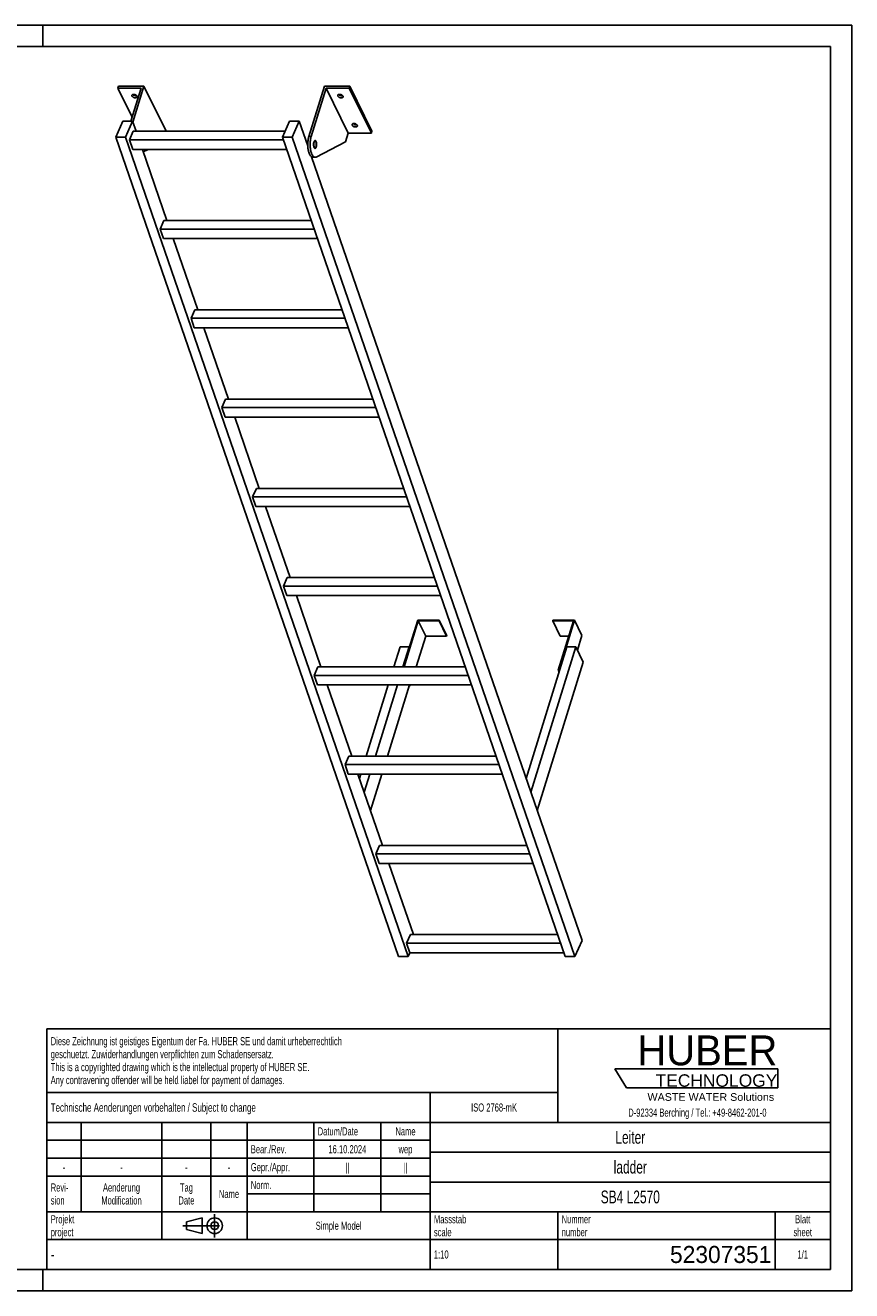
# Model space of a CAD drawing. Header units: millimetres. Extents: x 0 to 4200, y 0 to 2970.
# Tile 2 of 2: x 2259 to 4200, y 0 to 2970. Entities that reach past the tile are written whole.
import ezdxf

# ---------------------------------------------------------------- set-up
doc = ezdxf.new("R2010")
doc.units = ezdxf.units.MM
doc.header["$LTSCALE"] = 231
doc.linetypes.add('CENTER', pattern=[0.6, 0.375, -0.075, 0.075, -0.075])
doc.layers.get('0').update_dxf_attribs({"linetype": 'CONTINUOUS'})
for name, color, linetype in [('005_AXIS', 7, 'CONTINUOUS'), ('HUBER_Logo_BL1', 7, 'CONTINUOUS'), ('HUBER_Logo_BL2', 7, 'CONTINUOUS')]:
    doc.layers.add(name, color=color, linetype=linetype)
doc.styles.get("Standard").update_dxf_attribs({"font": 'txt', "width": 0.7})
doc.styles.add('TEXTSTYLE_2', font='txt')
doc.styles.add('TEXTSTYLE_3', font='arial.ttf')
doc.styles.add('TEXTSTYLE_5', font='txt', dxfattribs={"width": 0.8})
doc.styles.add('TEXTSTYLE_6', font='txt')

# ---------------------------------------------------------------- blocks, each defined once
blk = doc.blocks.new('HUBER_LOGO_BL1', base_point=(3837.5, 503.7))
at = {"layer": 'HUBER_Logo_BL1', "color": 2, "linetype": 'Continuous', "attachment_point": 3, "line_spacing_factor": 0.78}
for s, insert, char_height, width, style in [('HUBER\\P\\fArial;\\H29.25;TECHNOLOGY ', (4025.4, 599.1), 70.2, 387.672, 'TEXTSTYLE_2'), ('WASTE WATER Solutions', (4018, 463.6), 18, 297.033, 'TEXTSTYLE_3')]:
    blk.add_mtext(s, dxfattribs=dict(at, insert=insert, char_height=char_height, width=width, style=style))
at = {"layer": 'HUBER_Logo_BL1', "color": 2, "linetype": 'Continuous', "insert": (3837.5, 427.4), "char_height": 19, "width": 810.893, "attachment_point": 2, "line_spacing_factor": 0.96}
blk.add_mtext('D-92334 Berching / Tel.: +49-8462-201-0', dxfattribs=at)
blk = doc.blocks.new('PROJEKTIONSMETHODE_1_BL3', base_point=(2680, 152.5))
at = {"color": 2, "linetype": 'CENTER'}
for p, q in [((2703.8, 180), (2703.8, 125)), ((2628.7, 152.5), (2731.3, 152.5))]:
    blk.add_line(p, q, dxfattribs=at)
at = {"color": 2, "linetype": 'Continuous'}
for p, q in [((2637.8, 161.7), (2674.5, 170.8)), ((2637.8, 143.3), (2637.8, 161.7)), ((2674.5, 134.2), (2674.5, 170.8)), ((2637.8, 143.3), (2674.5, 134.2))]:
    blk.add_line(p, q, dxfattribs=at)
for radius in [18.3, 9.17]:
    blk.add_circle((2703.8, 152.5), radius, dxfattribs=at)
blk = doc.blocks.new('*T12')
at = {"color": 3, "linetype": 'Continuous'}
for p, q in [((0, 0), (1840, 0)), ((0, 0), (0, -565)), ((1200, 0), (1200, -220)), ((1840, 0), (1840, -565)), ((0, -150), (1200, -150)), ((900, -150), (900, -565)), ((0, -220), (1840, -220)), ((80, -220), (80, -430)), ((270, -220), (270, -495)), ((385, -220), (385, -430)), ((470, -220), (470, -495)), ((627, -220), (627, -430)), ((784, -220), (784, -430)), ((0, -262), (900, -262)), ((900, -290), (1840, -290)), ((0, -304), (900, -304)), ((0, -346), (900, -346)), ((900, -360), (1840, -360)), ((470, -388), (900, -388)), ((0, -430), (1840, -430)), ((1200, -430), (1200, -565)), ((1710, -430), (1710, -565)), ((0, -495), (1840, -495)), ((0, -565), (1840, -565))]:
    blk.add_line(p, q, dxfattribs=at)
at = {"color": 2, "linetype": 'Continuous', "line_spacing_factor": 0.96}
for s, insert, char_height, width, attachment_point in [('Diese Zeichnung ist geistiges Eigentum der Fa. HUBER SE und damit urheberrechtlich \\Pgeschuetzt. Zuwiderhandlungen verpflichten zum Schadensersatz.\\PThis is a copyrighted drawing which is the intellectual property of HUBER SE.\\PAny contravening offender will be held liabel for payment of damages.', (8.75, -19.9), 19, 2214.8571, 1), ('Technische Aenderungen vorbehalten / Subject to change', (8.75, -175), 20, 1524.7619, 1), ('ISO 2768-mK', (1050, -175.5), 19, 332.9524, 2), ('Datum/Date', (635.75, -231.5), 19, 292.2381, 1), ('Name', (842, -231.5), 19, 126.6667, 2), ('Leiter', (1370, -240), 30, 240, 2), ('Bear./Rev.', (478.75, -273.5), 19, 272.3333, 1), ('16.10.2024', (705.5, -273.5), 19, 273.2381, 2), ('wep', (842, -273.5), 19, 99.5238, 2), ('-', (40, -315.5), 19, 34.381, 2), ('-', (175, -315.5), 19, 34.381, 2), ('-', (327.5, -315.5), 19, 34.381, 2), ('-', (427.5, -315.5), 19, 34.381, 2), ('Gepr./Appr.', (478.75, -315.5), 19, 299.4762, 1), ('||', (705.5, -315.5), 19, 50.6667, 2), ('||', (842, -315.5), 19, 50.6667, 2), ('ladder', (1370, -310), 30, 251.4286, 2), ('Revi-\\Psion', (8.75, -363.3), 19, 138.4286, 1), ('Aenderung\\PModification', (175, -363.3), 19, 303.0952, 2), ('Tag\\PDate', (327.5, -363.3), 19, 117.619, 2), ('Name', (427.5, -378.5), 19, 126.6667, 2), ('Norm. ', (478.75, -357.5), 19, 175.5238, 1), ('SB4 L2570', (1370, -380), 30, 422.8571, 2), ('Projekt\\Pproject', (8.75, -437.8), 19, 183.6667, 1), ('Massstab\\Pscale', (908.75, -437.8), 19, 224.381, 1), ('Nummer\\Pnumber', (1208.75, -437.8), 19, 186.381, 1), ('Blatt\\Psheet', (1775, -437.8), 19, 137.5238, 2), ('Simple Model', (685, -453), 19, 328.4286, 2), ('1:10', (908.75, -520.5), 19, 94.0952, 1), ('1/1', (1775, -520.5), 19, 79.619, 2)]:
    blk.add_mtext(s, dxfattribs=dict(at, insert=insert, char_height=char_height, width=width, attachment_point=attachment_point))
for s, insert, char_height, width, attachment_point, style in [('-', (8.75, -517.5), 25, 18.3333, 1, 'TEXTSTYLE_5'), ('52307351', (1701.25, -510), 40, 546.6667, 3, 'TEXTSTYLE_6')]:
    blk.add_mtext(s, dxfattribs=dict(at, insert=insert, char_height=char_height, width=width, attachment_point=attachment_point, style=style))
blk = doc.blocks.new('HUBER_LOGO_BL2', base_point=(3835.2, 498.5))
at = {"layer": 'HUBER_Logo_BL2', "color": 5, "linetype": 'Continuous'}
for p, q in [((4026.4, 521), (3643.9, 521)), ((3643.9, 521), (3670.9, 476)), ((4026.4, 521), (4026.4, 476)), ((3670.9, 476), (4026.4, 476))]:
    blk.add_line(p, q, dxfattribs=at)

msp = doc.modelspace()

# ---------------------------------------------------------------- linework, layer by layer
at = {"color": 3, "linetype": 'Continuous'}
for p, q in [((4200, 2970), (0, 2970)), ((2300, 2970), (2300, 2920)), ((4200, 2970), (4200, 0)), ((2300, 0), (2300, 50)), ((4200, 0), (0, 0))]:
    msp.add_line(p, q, dxfattribs=at)
at = {"color": 5, "linetype": 'Continuous'}
for p, q in [((4150, 2920), (50, 2920)), ((4150, 50), (4150, 2920)), ((50, 50), (4150, 50))]:
    msp.add_line(p, q, dxfattribs=at)
at = {"color": 7, "linetype": 'Continuous'}
for p, q in [((2530.878, 2822.503), (2476.535, 2822.503)), ((2530.878, 2822.503), (2506.952, 2745.081)), ((2511.824, 2742.963), (2537.856, 2827.203)), ((2924.992, 2708.921), (2961.544, 2827.203)), ((2965.618, 2822.503), (2930.519, 2708.921)), ((3017.475, 2716.83), (2965.618, 2822.503)), ((3019.961, 2822.503), (2965.618, 2822.503)), ((2471.459, 2707.263), (2488.066, 2745.081)), ((2488.066, 2745.081), (2511.093, 2745.081)), ((2511.093, 2745.081), (2494.485, 2707.263)), ((2519.353, 2721.16), (2511.093, 2745.081)), ((2862.91, 2707.263), (2879.517, 2745.081)), ((2879.517, 2745.081), (2902.544, 2745.081)), ((2902.544, 2745.081), (2885.936, 2707.263)), ((2922.527, 2687.214), (2902.544, 2745.081)), ((3135.478, 784.415), (2471.459, 2707.263)), ((2494.485, 2707.263), (2471.459, 2707.263)), ((3158.505, 784.415), (2494.485, 2707.263)), ((2503.586, 2701.256), (2512.327, 2721.16)), ((2869.013, 2721.16), (2512.327, 2721.16)), ((2589.713, 2721.53), (2589.599, 2721.16)), ((3526.929, 784.415), (2862.91, 2707.263)), ((2885.936, 2707.263), (2862.91, 2707.263)), ((3549.956, 784.415), (2885.936, 2707.263)), ((3017.475, 2716.83), (3011.275, 2696.763)), ((3017.475, 2716.83), (3071.818, 2716.83)), ((2511.337, 2678.81), (2503.586, 2701.256)), ((2864.984, 2701.256), (2503.586, 2701.256)), ((2511.337, 2678.81), (2872.735, 2678.81)), ((2591.698, 2511.667), (2533.978, 2678.81)), ((2547.405, 2678.81), (2536.016, 2672.91)), ((3011.275, 2696.763), (2941.98, 2660.865)), ((3566.563, 822.234), (2931.573, 2661.02)), ((2934.144, 2660.273), (2939.67, 2660.273)), ((2575.931, 2491.763), (2584.672, 2511.667)), ((2930.455, 2511.667), (2584.672, 2511.667)), ((2583.682, 2469.317), (2575.931, 2491.763)), ((2937.329, 2491.763), (2575.931, 2491.763)), ((2583.682, 2469.317), (2945.08, 2469.317)), ((2664.042, 2302.174), (2606.323, 2469.317)), ((2648.275, 2282.27), (2657.016, 2302.174)), ((3002.799, 2302.174), (2657.016, 2302.174)), ((2656.026, 2259.824), (2648.275, 2282.27)), ((3009.673, 2282.27), (2648.275, 2282.27)), ((2656.026, 2259.824), (3017.424, 2259.824)), ((2736.387, 2092.681), (2678.667, 2259.824)), ((2729.361, 2092.681), (2720.62, 2072.777)), ((3075.144, 2092.681), (2729.361, 2092.681)), ((2728.371, 2050.331), (2720.62, 2072.777)), ((3082.018, 2072.777), (2720.62, 2072.777)), ((2728.371, 2050.331), (3089.769, 2050.331)), ((2808.732, 1883.188), (2751.012, 2050.331)), ((2801.705, 1883.188), (2792.964, 1863.283)), ((3147.488, 1883.188), (2801.705, 1883.188)), ((2800.715, 1840.838), (2792.964, 1863.283)), ((3154.362, 1863.283), (2792.964, 1863.283)), ((2800.715, 1840.838), (3162.113, 1840.838)), ((2881.076, 1673.695), (2823.356, 1840.838)), ((2874.05, 1673.695), (2865.309, 1653.79)), ((3219.833, 1673.695), (2874.05, 1673.695)), ((3226.707, 1653.79), (2865.309, 1653.79)), ((2873.06, 1631.345), (2865.309, 1653.79)), ((2873.06, 1631.345), (3234.458, 1631.345)), ((2953.421, 1464.202), (2895.701, 1631.345)), ((3180.67, 1573.594), (3146.866, 1464.202)), ((3148.708, 1464.202), (3182.028, 1572.027)), ((3231.329, 1573.594), (3180.67, 1573.594)), ((3182.028, 1572.027), (3230.845, 1572.027)), ((3182.028, 1572.027), (3199.416, 1536.595)), ((3230.845, 1572.027), (3231.329, 1573.594)), ((3230.845, 1572.027), (3248.232, 1536.595)), ((3231.329, 1573.594), (3248.716, 1538.162)), ((3498.436, 1573.594), (3497.952, 1572.027)), ((3497.952, 1572.027), (3546.769, 1572.027)), ((3497.952, 1572.027), (3515.34, 1536.595)), ((3549.095, 1573.594), (3498.436, 1573.594)), ((3546.769, 1572.027), (3510.943, 1456.095)), ((3512.785, 1456.095), (3549.095, 1573.594)), ((3549.095, 1573.594), (3566.482, 1538.162)), ((3177.044, 1464.202), (3199.416, 1536.595)), ((3199.416, 1536.595), (3248.232, 1536.595)), ((3248.232, 1536.595), (3248.716, 1538.162)), ((3515.34, 1536.595), (3535.819, 1536.595)), ((3555.658, 1503.136), (3566.482, 1538.162)), ((3530.651, 1510.928), (3435.295, 1202.356)), ((3551.835, 1510.928), (3446.475, 1169.982)), ((3551.835, 1510.928), (3530.651, 1510.928)), ((3569.222, 1475.496), (3551.835, 1510.928)), ((2946.394, 1464.202), (2937.653, 1444.297)), ((3292.177, 1464.202), (2946.394, 1464.202)), ((3461.429, 1126.677), (3569.222, 1475.496)), ((3510.943, 1456.095), (3512.785, 1456.095)), ((3510.943, 1456.095), (3512.638, 1452.64)), ((3512.785, 1456.095), (3513.35, 1454.943)), ((3299.051, 1444.297), (2937.653, 1444.297)), ((2945.404, 1421.852), (2937.653, 1444.297)), ((2945.404, 1421.852), (3306.802, 1421.852)), ((3025.765, 1254.709), (2968.045, 1421.852)), ((3161.165, 1421.852), (3161.748, 1420.663)), ((3161.748, 1420.663), (3163.59, 1420.663)), ((3163.007, 1421.852), (3163.59, 1420.663)), ((3163.59, 1420.663), (3163.957, 1421.852)), ((3018.739, 1254.709), (3009.998, 1234.804)), ((3364.522, 1254.709), (3018.739, 1254.709)), ((3371.396, 1234.804), (3009.998, 1234.804)), ((3017.749, 1212.358), (3009.998, 1234.804)), ((3017.749, 1212.358), (3379.147, 1212.358)), ((3098.11, 1045.216), (3040.39, 1212.358)), ((3091.083, 1045.216), (3082.342, 1025.311)), ((3436.866, 1045.216), (3091.083, 1045.216)), ((3443.74, 1025.311), (3082.342, 1025.311)), ((3090.093, 1002.865), (3082.342, 1025.311)), ((3090.093, 1002.865), (3451.491, 1002.865)), ((3170.454, 835.723), (3112.734, 1002.865)), ((3163.428, 835.723), (3154.687, 815.818)), ((3509.211, 835.723), (3163.428, 835.723)), ((3516.085, 815.818), (3154.687, 815.818)), ((3162.438, 793.372), (3154.687, 815.818)), ((3566.563, 822.234), (3549.956, 784.415)), ((3158.505, 784.415), (3135.478, 784.415)), ((3162.438, 793.372), (3158.505, 784.415)), ((3162.438, 793.372), (3523.836, 793.372)), ((3549.956, 784.415), (3526.929, 784.415))]:
    msp.add_line(p, q, dxfattribs=at)
at = {"color": 9, "linetype": 'Continuous'}
msp.add_line((2924.992, 2708.921), (2930.519, 2708.921), dxfattribs=at)
at = {"color": 7, "linetype": 'Continuous'}
for points, knots in [([(2924.992, 2708.921), (2924.263, 2706.56), (2923.148, 2701.471), (2922.381, 2693.512), (2922.474, 2685.306), (2923.277, 2678.62), (2924.372, 2673.655), (2925.36, 2670.346), (2926.517, 2667.42), (2927.82, 2664.932), (2929.249, 2662.926), (2930.786, 2661.435), (2932.423, 2660.495), (2933.591, 2660.273), (2934.144, 2660.273)], [0, 0, 0, 0, 0.1393862, 0.29277846, 0.4502733, 0.60148397, 0.67169737, 0.73686463, 0.7961308, 0.84889738, 0.89493071, 0.93453672, 0.96882886, 1, 1, 1, 1]), ([(2930.519, 2708.921), (2929.789, 2706.56), (2928.674, 2701.471), (2927.908, 2693.512), (2928, 2685.306), (2928.803, 2678.62), (2929.898, 2673.655), (2930.887, 2670.346), (2932.043, 2667.42), (2933.346, 2664.932), (2934.775, 2662.926), (2936.313, 2661.435), (2937.949, 2660.495), (2939.117, 2660.273), (2939.67, 2660.273)], [0, 0, 0, 0, 0.1393862, 0.29277846, 0.4502733, 0.60148397, 0.67169737, 0.73686463, 0.7961308, 0.84889738, 0.89493071, 0.93453672, 0.96882886, 1, 1, 1, 1]), ([(2939.67, 2660.273), (2940.06, 2660.273), (2940.864, 2660.378), (2941.616, 2660.676), (2941.98, 2660.865)], [0, 0, 0, 0, 0.48713268, 1, 1, 1, 1])]:
    msp.add_open_spline(points, degree=3, knots=knots, dxfattribs=at)
at = {"layer": '005_AXIS', "color": 7, "linetype": 'Continuous'}
for p, q in [((2477.987, 2827.203), (2476.535, 2822.503)), ((2476.535, 2822.503), (2509.88, 2754.554)), ((2537.856, 2827.203), (2477.987, 2827.203)), ((2589.713, 2721.53), (2537.856, 2827.203)), ((3021.413, 2827.203), (2961.544, 2827.203)), ((3021.413, 2827.203), (3019.961, 2822.503)), ((3071.818, 2716.83), (3019.961, 2822.503)), ((3073.27, 2721.53), (3021.413, 2827.203)), ((3073.27, 2721.53), (3071.818, 2716.83)), ((2922.837, 2697.773), (2918.881, 2697.773)), ((2939.67, 2697.773), (2937.566, 2697.773)), ((2939.67, 2682.773), (2937.567, 2682.773)), ((3139.2, 1510.928), (3124.76, 1464.202)), ((3139.2, 1510.928), (3160.384, 1510.928)), ((3160.384, 1510.928), (3145.945, 1464.202)), ((3160.949, 1509.776), (3160.384, 1510.928)), ((3111.673, 1421.852), (3060.022, 1254.709)), ((3132.857, 1421.852), (3081.206, 1254.709)), ((3109.543, 1254.709), (3161.183, 1421.815)), ((3046.935, 1212.358), (3043.844, 1202.356)), ((3068.119, 1212.358), (3055.024, 1169.982)), ((3069.978, 1126.677), (3096.456, 1212.358))]:
    msp.add_line(p, q, dxfattribs=at)
for points, knots in [([(2509.634, 2803.855), (2509.482, 2804.165), (2509.269, 2804.8), (2509.319, 2805.477), (2509.41, 2805.774)], [0, 0, 0, 0, 0.5259898, 1, 1, 1, 1]), ([(2509.41, 2805.774), (2509.471, 2805.971), (2509.658, 2806.36), (2510.101, 2806.858), (2510.692, 2807.269), (2511.697, 2807.706), (2513.226, 2807.958), (2515.213, 2807.832), (2517.243, 2807.305), (2519.108, 2806.428), (2520.624, 2805.293), (2521.368, 2804.343), (2521.608, 2803.855)], [0, 0, 0, 0, 0.04317928, 0.08863394, 0.13810721, 0.19258206, 0.31675069, 0.45771902, 0.606659, 0.752863, 0.88624343, 1, 1, 1, 1]), ([(2521.831, 2801.936), (2521.77, 2801.739), (2521.584, 2801.351), (2521.141, 2800.852), (2520.549, 2800.441), (2519.545, 2800.004), (2518.016, 2799.752), (2516.028, 2799.878), (2513.999, 2800.405), (2512.133, 2801.282), (2510.618, 2802.417), (2509.873, 2803.367), (2509.634, 2803.855)], [0, 0, 0, 0, 0.04317928, 0.08863394, 0.13810721, 0.19258206, 0.31675069, 0.45771902, 0.606659, 0.752863, 0.88624343, 1, 1, 1, 1]), ([(2521.003, 2804.763), (2520.236, 2804.547), (2518.512, 2804.42), (2515.942, 2804.901), (2513.55, 2805.954), (2512.198, 2807.032), (2511.688, 2807.643)], [0, 0, 0, 0, 0.23501097, 0.50003303, 0.76503684, 1, 1, 1, 1]), ([(2521.608, 2803.855), (2521.76, 2803.545), (2521.972, 2802.91), (2521.923, 2802.233), (2521.831, 2801.936)], [0, 0, 0, 0, 0.5259898, 1, 1, 1, 1]), ([(2993.191, 2803.855), (2993.039, 2804.165), (2992.826, 2804.8), (2992.876, 2805.477), (2992.968, 2805.774)], [0, 0, 0, 0, 0.5259898, 1, 1, 1, 1]), ([(2992.968, 2805.774), (2993.028, 2805.971), (2993.215, 2806.36), (2993.658, 2806.858), (2994.249, 2807.269), (2995.254, 2807.706), (2996.783, 2807.958), (2998.77, 2807.832), (3000.8, 2807.305), (3002.665, 2806.428), (3004.181, 2805.293), (3004.925, 2804.343), (3005.165, 2803.855)], [0, 0, 0, 0, 0.04317928, 0.08863394, 0.13810721, 0.19258206, 0.31675069, 0.45771902, 0.606659, 0.752863, 0.88624343, 1, 1, 1, 1]), ([(3005.388, 2801.936), (3005.327, 2801.739), (3005.141, 2801.351), (3004.698, 2800.852), (3004.106, 2800.441), (3003.102, 2800.004), (3001.573, 2799.752), (2999.585, 2799.878), (2997.556, 2800.405), (2995.69, 2801.282), (2994.175, 2802.417), (2993.43, 2803.367), (2993.191, 2803.855)], [0, 0, 0, 0, 0.04317928, 0.08863394, 0.13810721, 0.19258206, 0.31675069, 0.45771902, 0.606659, 0.752863, 0.88624343, 1, 1, 1, 1]), ([(3004.56, 2804.763), (3003.793, 2804.547), (3002.069, 2804.42), (2999.499, 2804.901), (2997.107, 2805.954), (2995.755, 2807.032), (2995.245, 2807.643)], [0, 0, 0, 0, 0.23501097, 0.50003303, 0.76503684, 1, 1, 1, 1]), ([(3005.165, 2803.855), (3005.317, 2803.545), (3005.53, 2802.91), (3005.48, 2802.233), (3005.388, 2801.936)], [0, 0, 0, 0, 0.5259898, 1, 1, 1, 1]), ([(3026.745, 2735.478), (3026.593, 2735.788), (3026.381, 2736.423), (3026.43, 2737.1), (3026.522, 2737.397)], [0, 0, 0, 0, 0.5259898, 1, 1, 1, 1]), ([(3026.522, 2737.397), (3026.583, 2737.594), (3026.769, 2737.983), (3027.212, 2738.481), (3027.804, 2738.892), (3028.808, 2739.329), (3030.337, 2739.581), (3032.325, 2739.455), (3034.354, 2738.928), (3036.22, 2738.051), (3037.735, 2736.916), (3038.48, 2735.966), (3038.719, 2735.478)], [0, 0, 0, 0, 0.04317928, 0.08863394, 0.13810721, 0.19258206, 0.31675069, 0.45771902, 0.606659, 0.752863, 0.88624343, 1, 1, 1, 1]), ([(3038.943, 2733.559), (3038.882, 2733.362), (3038.695, 2732.973), (3038.252, 2732.475), (3037.661, 2732.064), (3036.656, 2731.627), (3035.127, 2731.375), (3033.14, 2731.501), (3031.11, 2732.028), (3029.245, 2732.905), (3027.729, 2734.04), (3026.985, 2734.99), (3026.745, 2735.478)], [0, 0, 0, 0, 0.04317928, 0.08863394, 0.13810721, 0.19258206, 0.31675069, 0.45771902, 0.606659, 0.752863, 0.88624343, 1, 1, 1, 1]), ([(3038.114, 2736.386), (3037.348, 2736.169), (3035.623, 2736.043), (3033.054, 2736.524), (3030.662, 2737.577), (3029.31, 2738.655), (3028.8, 2739.266)], [0, 0, 0, 0, 0.23501097, 0.50003303, 0.76503684, 1, 1, 1, 1]), ([(3038.719, 2735.478), (3038.871, 2735.168), (3039.084, 2734.533), (3039.034, 2733.856), (3038.943, 2733.559)], [0, 0, 0, 0, 0.5259898, 1, 1, 1, 1]), ([(2939.67, 2699.523), (2939.482, 2699.523), (2939.08, 2699.437), (2938.527, 2699.083), (2938.013, 2698.528), (2937.343, 2697.464), (2936.689, 2695.706), (2936.201, 2693.245), (2936.014, 2690.512), (2936.147, 2687.758), (2936.585, 2685.234), (2937.105, 2683.692), (2937.431, 2683.027)], [0, 0, 0, 0, 0.03139335, 0.06653603, 0.10789217, 0.15653915, 0.27536244, 0.41788485, 0.57383793, 0.73088447, 0.87653105, 1, 1, 1, 1]), ([(2939.67, 2697.773), (2939.517, 2697.773), (2939.191, 2697.704), (2938.743, 2697.416), (2938.327, 2696.966), (2937.783, 2696.104), (2937.253, 2694.678), (2936.857, 2692.683), (2936.706, 2690.467), (2936.813, 2688.233), (2937.169, 2686.187), (2937.59, 2684.937), (2937.855, 2684.398)], [0, 0, 0, 0, 0.03139335, 0.066536, 0.10789211, 0.15653911, 0.27536242, 0.41788483, 0.57383791, 0.73088448, 0.87653101, 1, 1, 1, 1]), ([(2937.431, 2683.027), (2937.577, 2682.729), (2937.88, 2682.196), (2938.427, 2681.545), (2939.023, 2681.126), (2939.465, 2681.023), (2939.67, 2681.023)], [0, 0, 0, 0, 0.31594771, 0.58208422, 0.80455749, 1, 1, 1, 1]), ([(2937.855, 2684.398), (2937.973, 2684.156), (2938.219, 2683.724), (2938.662, 2683.196), (2939.146, 2682.856), (2939.504, 2682.773), (2939.67, 2682.773)], [0, 0, 0, 0, 0.31594818, 0.58208432, 0.80455751, 1, 1, 1, 1]), ([(2941.909, 2697.518), (2941.763, 2697.816), (2941.46, 2698.349), (2940.913, 2699), (2940.317, 2699.42), (2939.875, 2699.523), (2939.67, 2699.523)], [0, 0, 0, 0, 0.31594771, 0.58208422, 0.80455749, 1, 1, 1, 1]), ([(2941.486, 2696.148), (2941.367, 2696.389), (2941.121, 2696.821), (2940.678, 2697.349), (2940.194, 2697.689), (2939.836, 2697.773), (2939.67, 2697.773)], [0, 0, 0, 0, 0.31594818, 0.58208432, 0.80455751, 1, 1, 1, 1]), ([(2939.67, 2681.023), (2939.858, 2681.023), (2940.26, 2681.108), (2940.813, 2681.462), (2941.327, 2682.018), (2941.997, 2683.081), (2942.651, 2684.839), (2943.139, 2687.3), (2943.326, 2690.033), (2943.193, 2692.788), (2942.755, 2695.312), (2942.235, 2696.854), (2941.909, 2697.518)], [0, 0, 0, 0, 0.03139335, 0.06653603, 0.10789217, 0.15653915, 0.27536244, 0.41788485, 0.57383793, 0.73088447, 0.87653105, 1, 1, 1, 1]), ([(2939.67, 2682.773), (2939.823, 2682.773), (2940.149, 2682.842), (2940.597, 2683.129), (2941.013, 2683.579), (2941.557, 2684.442), (2942.087, 2685.867), (2942.483, 2687.863), (2942.634, 2690.079), (2942.527, 2692.312), (2942.171, 2694.358), (2941.75, 2695.609), (2941.486, 2696.148)], [0, 0, 0, 0, 0.03139335, 0.066536, 0.10789211, 0.15653911, 0.27536242, 0.41788483, 0.57383791, 0.73088448, 0.87653101, 1, 1, 1, 1])]:
    msp.add_open_spline(points, degree=3, knots=knots, dxfattribs=at)

# ---------------------------------------------------------------- block references
msp.add_blockref('*T12', (2310, 615))
at = {"color": 2, "linetype": 'Continuous'}
msp.add_blockref('PROJEKTIONSMETHODE_1_BL3', (2680, 152.5), dxfattribs=at)
at = {"layer": 'HUBER_Logo_BL1'}
msp.add_blockref('HUBER_LOGO_BL1', (3837.497, 503.742), dxfattribs=at)
at = {"layer": 'HUBER_Logo_BL2'}
msp.add_blockref('HUBER_LOGO_BL2', (3835.187, 498.496), dxfattribs=at)

doc.saveas('drawing.dxf')
